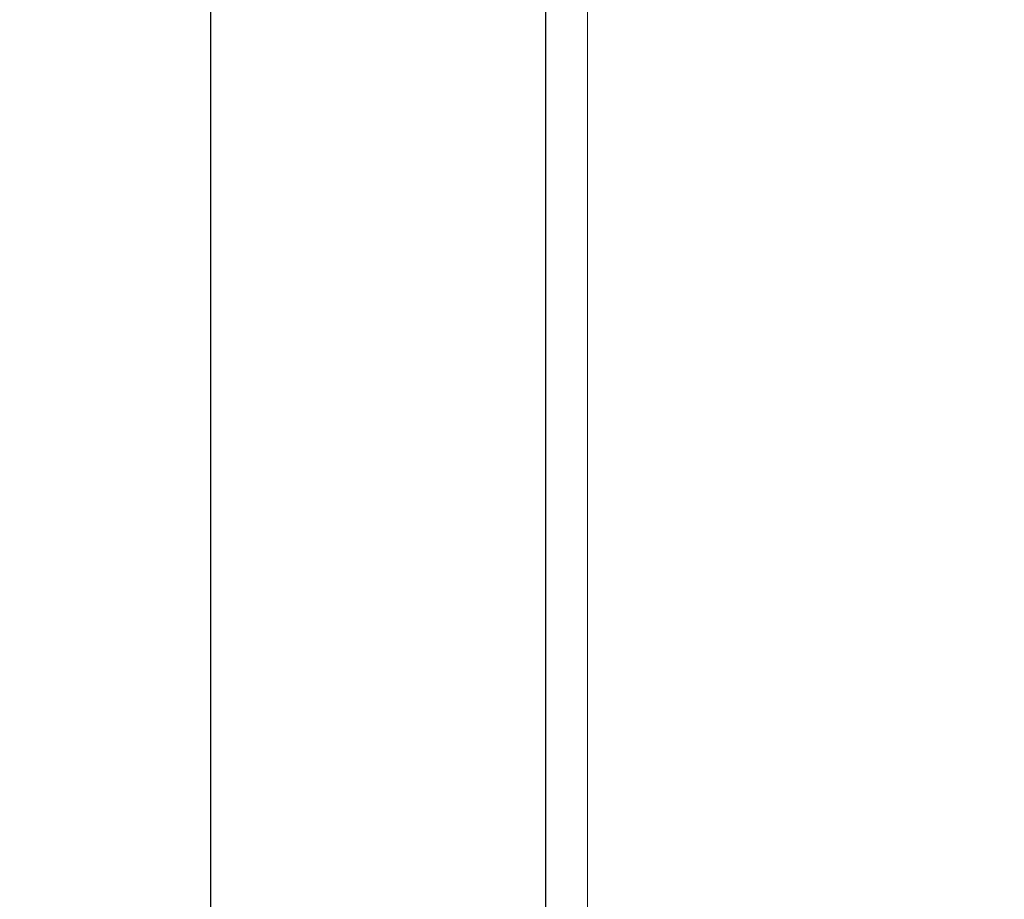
# Model space of a CAD drawing. Header units: millimetres. Extents: x 5 to 418, y 2 to 292.
# Tile 4 of 19: x 33 to 57, y 123 to 144. Entities that reach past the tile are written whole.
import ezdxf

# ---------------------------------------------------------------- set-up
doc = ezdxf.new("R2010")
doc.units = ezdxf.units.MM
doc.layers.add('SLD-0', color=7, linetype='Continuous')
doc.styles.add('SLDTEXTSTYLE0', font='TXT', dxfattribs={"width": 0.605})
doc.dimstyles.new('SLDDIMSTYLE0', dxfattribs={"dimtxt": 3.5, "dimasz": 3.302, "dimexe": 0, "dimexo": 0.0625, "dimgap": 0.875, "dimtad": 1, "dimlfac": 3, "dimrnd": 1e-09, "dimzin": 12, "dimdsep": 46, "dimtxsty": 'SLDTEXTSTYLE0', "dimsah": 1, "dimcen": 0.09, "dimadec": 0, "dimazin": 3, "dimtfac": 1, "dimtofl": 0, "dimtmove": 0, "dimatfit": 3, "dimfxl": 1, "dimfrac": 2, "dimtolj": 1, "dimtzin": 12, "dimarcsym": 0})

# ---------------------------------------------------------------- blocks, each defined once
blk = doc.blocks.new('_D_1')
at = {"layer": 'SLD-0', "color": 7}
for p, q in [((56.004, 256.35), (36.958, 256.35)), ((37.958, 256.35), (37.958, 101.017)), ((56.004, 101.017), (36.958, 101.017))]:
    blk.add_line(p, q, dxfattribs=at)
for points in [[(37.958, 256.35), (37.45, 253.048), (38.466, 253.048)], [(37.958, 101.017), (38.466, 104.319), (37.45, 104.319)]]:
    blk.add_solid(points, dxfattribs=at)
at = {"layer": 'SLD-0', "color": 7, "insert": (33.446, 174.673), "char_height": 3.5, "attachment_point": 1, "rotation": 90, "style": 'SLDTEXTSTYLE0'}
blk.add_mtext('466', dxfattribs=at)

msp = doc.modelspace()

# ---------------------------------------------------------------- linework, layer by layer
at = {"color": 7, "linetype": 'Continuous', "lineweight": 25}
msp.add_line((46.0044, 115.3504), (46.0044, 242.0171), dxfattribs=at)
at = {"color": 7, "linetype": 'Continuous', "lineweight": 18}
msp.add_line((47.0044, 116.3504), (47.0044, 241.0171), dxfattribs=at)

# ---------------------------------------------------------------- dimensions: what is measured, and where the dimension line sits
at = {"layer": 'SLD-0', "color": 7}
dim = msp.add_linear_dim(base=(37.9581, 101.0171), p1=(57.0044, 256.3504), p2=(57.0044, 101.0171), angle=90, dimstyle='SLDDIMSTYLE0', dxfattribs=at)
dim.commit()
dim.dimension.update_dxf_attribs({"geometry": '_D_1', "text_midpoint": (37.9581, 178.6838), "dimtype": 160})

doc.saveas('drawing.dxf')
